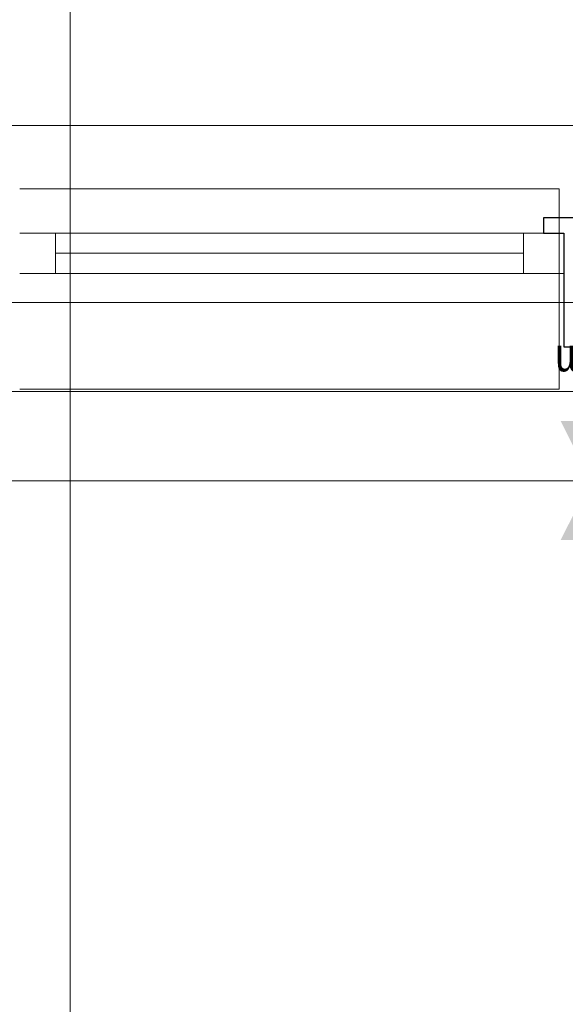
# Model space of a CAD drawing. Extents: x -620 to 300, y 62 to 1112.
# Tile 215 of 226: x -94 to -70, y 972 to 1016. Entities that reach past the tile are written whole.
import ezdxf
from ezdxf.lldxf.tags import DXFTag

# ---------------------------------------------------------------- set-up
doc = ezdxf.new("R2010")
doc.units = 0
doc.layers.get('0').update_dxf_attribs({"lineweight": 13})
for name, color, linetype, lineweight, true_color in [('30 -33 Aussenwände- 7 Fassade_ Elemente', 7, 'Continuous', 9, 0x00aacc), ('30 -35 Decken- 1 Konstruktion-Träger- Stahlbeton', 7, 'Continuous', 13, 0x33aa00), ('70 -75 Raumstempel-2 Verweislinie', 3, 'Continuous', 9, 0x00ff00), ('70 -76 Bemaßung- 2 Allgemein', 9, 'Continuous', 5, 0x808080)]:
    doc.layers.add(name, color=color, linetype=linetype, lineweight=lineweight, true_color=true_color)
doc.layers.add('70 -71 Achsen- 1 Gebäudeachsen', color=7, linetype='STRICHPUNKT2-A06CPVSFL0', lineweight=18)
doc.styles.get("Standard").update_dxf_attribs({"font": 'ARIALN.TTF'})
tags = doc.linetypes.add('grob-A06CPVSAL0', pattern=[14, 3, -8, 3]).pattern_tags.tags
tags[8:9] = [DXFTag(74, 4), DXFTag(75, 0), DXFTag(340, '0'), DXFTag(46, 0.0), DXFTag(50, 0.0), DXFTag(44, 0.0), DXFTag(45, 0.0)]
tags[6:7] = [DXFTag(74, 4), DXFTag(75, 0), DXFTag(340, '0'), DXFTag(46, 0.0), DXFTag(50, 0.0), DXFTag(44, 0.0), DXFTag(45, 0.0)]
tags[4:5] = [DXFTag(74, 4), DXFTag(75, 0), DXFTag(340, '0'), DXFTag(46, 0.0), DXFTag(50, 0.0), DXFTag(44, 0.0), DXFTag(45, 0.0)]
tags = doc.linetypes.add('STRICHPUNKT2-A06CPVSFL0', pattern=[12.7, 6.35, -3.175, 0, -3.175]).pattern_tags.tags
tags[10:11] = [DXFTag(74, 4), DXFTag(75, 0), DXFTag(340, '0'), DXFTag(46, 0.0), DXFTag(50, 0.0), DXFTag(44, 0.0), DXFTag(45, 0.0)]
tags[8:9] = [DXFTag(74, 4), DXFTag(75, 0), DXFTag(340, '0'), DXFTag(46, 0.0), DXFTag(50, 0.0), DXFTag(44, 0.0), DXFTag(45, 0.0)]
tags[6:7] = [DXFTag(74, 4), DXFTag(75, 0), DXFTag(340, '0'), DXFTag(46, 0.0), DXFTag(50, 0.0), DXFTag(44, 0.0), DXFTag(45, 0.0)]
tags[4:5] = [DXFTag(74, 4), DXFTag(75, 0), DXFTag(340, '0'), DXFTag(46, 0.0), DXFTag(50, 0.0), DXFTag(44, 0.0), DXFTag(45, 0.0)]

# ---------------------------------------------------------------- blocks, each defined once
blk = doc.blocks.new('Referenz-A06CPVSGL0')
at = {"layer": '30 -33 Aussenwände- 7 Fassade_ Elemente', "color": 0, "linetype": 'Continuous', "ltscale": 0.13}
for p, q in [((38.021, 1011.393), (-124.179, 1011.393)), ((-94.279, 1006.553), (-69.879, 1006.553)), ((-94.279, 1006.553), (-69.879, 1006.553)), ((-69.879, 1006.553), (-69.879, 1004.753)), ((-69.879, 1006.553), (-69.879, 1004.753)), ((-69.879, 1004.753), (-94.279, 1004.753)), ((-69.879, 1004.753), (-94.279, 1004.753)), ((-121.079, 995.453), (34.921, 995.453))]:
    blk.add_line(p, q, dxfattribs=at)
at = {"layer": '30 -33 Aussenwände- 7 Fassade_ Elemente', "color": 0}
for p, q in [((-94.279, 1008.553), (-70.079, 1008.553)), ((-70.079, 1008.553), (-70.079, 1006.553)), ((-94.279, 1006.553), (-92.679, 1006.553)), ((-92.679, 1006.553), (-71.679, 1006.553)), ((-92.679, 1004.753), (-92.679, 1006.553)), ((-71.679, 1006.553), (-71.679, 1004.753)), ((-70.079, 1006.553), (-71.679, 1006.553)), ((-70.079, 1004.753), (-70.079, 1006.553)), ((-71.679, 1005.653), (-92.679, 1005.653)), ((-92.679, 1004.753), (-94.279, 1004.753)), ((-71.679, 1004.753), (-92.679, 1004.753)), ((-71.679, 1004.753), (-70.079, 1004.753)), ((-70.079, 999.553), (-70.079, 1004.753)), ((-94.279, 999.553), (-70.079, 999.553))]:
    blk.add_line(p, q, dxfattribs=at)
at = {"layer": '30 -33 Aussenwände- 7 Fassade_ Elemente', "color": 0, "linetype": 'Continuous', "lineweight": 25, "ltscale": 0.25}
for p, q in [((-70.779, 1007.253), (-70.779, 1006.553)), ((-66.579, 1007.253), (-70.779, 1007.253)), ((-70.779, 1007.253), (-70.779, 1006.553)), ((-66.579, 1007.253), (-70.779, 1007.253)), ((-70.779, 1006.553), (-69.879, 1006.553)), ((-70.779, 1006.553), (-69.879, 1006.553)), ((-69.879, 1006.553), (-69.879, 1001.453)), ((-69.879, 1006.553), (-69.879, 1001.453)), ((-69.879, 1001.453), (-67.479, 1001.453)), ((-69.879, 1001.453), (-67.479, 1001.453))]:
    blk.add_line(p, q, dxfattribs=at)
at = {"layer": '30 -33 Aussenwände- 7 Fassade_ Elemente', "color": 0, "linetype": 'Continuous', "lineweight": 18, "ltscale": 0.18}
for p, q in [((-94.279, 1006.553), (-92.679, 1006.553)), ((-94.279, 1006.553), (-92.679, 1006.553)), ((-92.679, 1006.553), (-92.679, 1004.753)), ((-92.679, 1006.553), (-92.679, 1004.753)), ((-71.679, 1006.553), (-69.879, 1006.553)), ((-71.679, 1004.753), (-71.679, 1006.553)), ((-71.679, 1006.553), (-69.879, 1006.553)), ((-71.679, 1004.753), (-71.679, 1006.553)), ((-69.879, 1006.553), (-69.879, 1004.753)), ((-69.879, 1006.553), (-69.879, 1004.753)), ((-92.679, 1005.653), (-71.679, 1005.653)), ((-92.679, 1005.653), (-71.679, 1005.653)), ((-92.679, 1004.753), (-94.279, 1004.753)), ((-92.679, 1004.753), (-94.279, 1004.753)), ((-69.879, 1004.753), (-71.679, 1004.753)), ((-69.879, 1004.753), (-71.679, 1004.753))]:
    blk.add_line(p, q, dxfattribs=at)
at = {"layer": '30 -35 Decken- 1 Konstruktion-Träger- Stahlbeton', "color": 0, "linetype": 'grob-A06CPVSAL0', "lineweight": -2, "ltscale": 0.13}
for p, q in [((76.533, 1003.453), (-121.579, 1003.453)), ((76.533, 995.453), (-121.579, 995.453))]:
    blk.add_line(p, q, dxfattribs=at)
at = {"layer": '70 -71 Achsen- 1 Gebäudeachsen', "color": 0, "linetype": 'STRICHPUNKT2-A06CPVSFL0', "ltscale": 0.18}
blk.add_line((-538.631, 999.453), (76.533, 999.453), dxfattribs=at)
at = {"layer": '70 -75 Raumstempel-2 Verweislinie', "color": 0, "linetype": 'Continuous', "ltscale": 0.13}
blk.add_line((-92.015, 1072.592), (-92.015, 950.179), dxfattribs=at)
at = {"layer": '70 -76 Bemaßung- 2 Allgemein', "color": 0, "lineweight": 0}
for points in [[(-70.011, 998.124), (-68.679, 995.453), (-67.34, 998.122)], [(-67.347, 992.783), (-68.679, 995.453), (-70.017, 992.785)]]:
    blk.add_solid(points, dxfattribs=at)
at = {"layer": '70 -76 Bemaßung- 2 Allgemein', "color": 0, "linetype": 'Continuous', "ltscale": 0.13, "char_height": 1.51033, "attachment_point": 1, "rotation": 180}
for s, insert in [('{\\fArial Narrow;UK UZ +11,90m/2,85m}', (-52.518, 1000.004)), ('{\\fArial Narrow;UK RD +12,24m/3,19m}', (-49.662, 994.522))]:
    blk.add_mtext(s, dxfattribs=dict(at, insert=insert))

msp = doc.modelspace()

# ---------------------------------------------------------------- block references
at = {"color": 8, "lineweight": 13, "ltscale": 0.13, "true_color": 0x808080}
msp.add_blockref('Referenz-A06CPVSGL0', (0, 0), dxfattribs=at)

doc.saveas('drawing.dxf')
